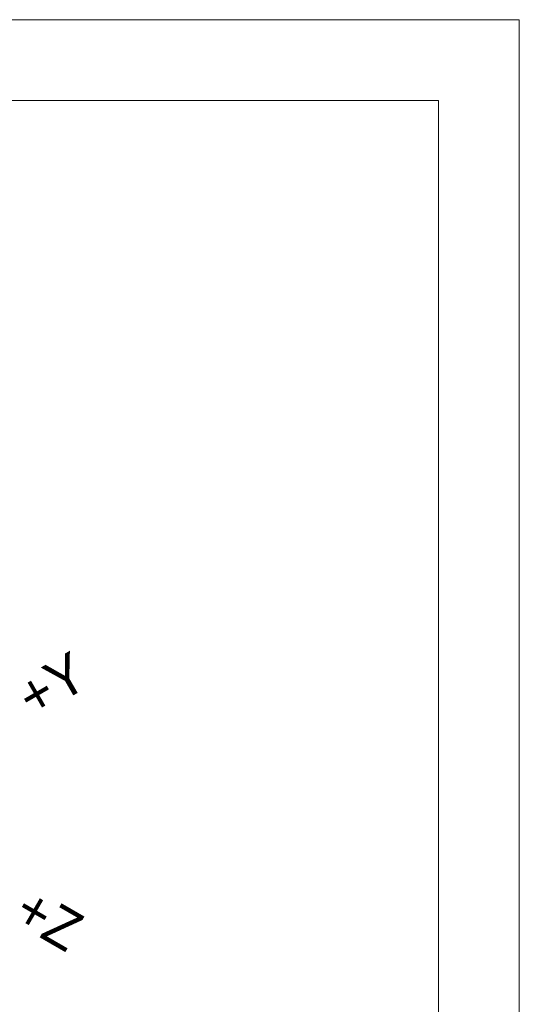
# Model space of a CAD drawing. Header units: millimetres. Extents: x -10540 to 6039, y -7467 to 6433.
# Tile 236 of 236: x 5928 to 6039, y -6930 to -6711. Entities that reach past the tile are written whole.
import ezdxf
from ezdxf.enums import TextEntityAlignment as Align

# ---------------------------------------------------------------- set-up
doc = ezdxf.new("R2010")
doc.units = ezdxf.units.MM
doc.header["$LTSCALE"] = 8
for name, color, linetype, lineweight in [('1轮廓实线层', 7, 'Continuous', 18), ('2细线层', 4, 'Continuous', 13), ('6文字层', 3, 'Continuous', 13), ('图框层', 7, 'Continuous', 18)]:
    doc.layers.add(name, color=color, linetype=linetype, lineweight=lineweight)

# ---------------------------------------------------------------- blocks, each defined once
blk = doc.blocks.new('ZwmFrameMain_3_A4^_^无分区图框^_^landscape')
at = {"layer": '1轮廓实线层'}
for q in [(0, 200), (267, 0)]:
    blk.add_line((267, 200), q, dxfattribs=at)
at = {"layer": '2细线层'}
for q in [(-25, 205), (272, -5)]:
    blk.add_line((272, 205), q, dxfattribs=at)

msp = doc.modelspace()

# ---------------------------------------------------------------- block references
at = {"layer": '图框层', "xscale": 3.6, "yscale": 3.6, "zscale": 3.6}
msp.add_blockref('ZwmFrameMain_3_A4^_^无分区图框^_^landscape', (5060.24, -7448.93), dxfattribs=at)

# ---------------------------------------------------------------- texts
at = {"layer": '6文字层'}
for s, rotation, p in [('+Y', 30, (5928.73, -6862.83)), ('+Z', 330, (5928.39, -6907.8))]:
    msp.add_text(s, height=9, rotation=rotation, dxfattribs=at).set_placement(p, align=Align.MIDDLE_LEFT)

doc.saveas('drawing.dxf')
